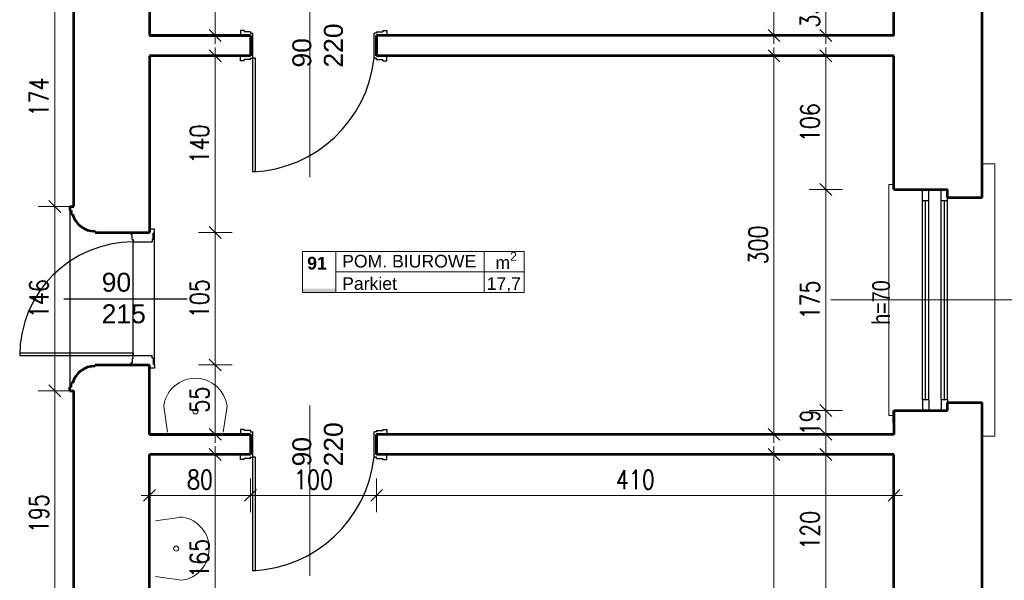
# Model space of a CAD drawing. Header units: millimetres. Extents: x 56977 to 67992, y 30187 to 42235.
# Tile 46 of 130: x 65191 to 65971, y 34599 to 35043. Entities that reach past the tile are written whole.
import ezdxf

# ---------------------------------------------------------------- set-up
doc = ezdxf.new("R2010")
doc.units = ezdxf.units.MM
doc.header["$MEASUREMENT"] = 0
doc.layers.get('0').update_dxf_attribs({"lineweight": 13})
doc.layers.get('DEFPOINTS').update_dxf_attribs({"lineweight": 13})
doc.layers.add('AI-OKNA', color=4, linetype='Continuous')
doc.layers.add('okna', color=8, linetype='Continuous')
for name, color, linetype, lineweight in [('AI-OPISY', 3, 'Continuous', 13), ('AI_MURY', 40, 'Continuous', 53), ('AI_WIDOK', 8, 'Continuous', 13), ('Lines', 7, 'Continuous', 13), ('OPISY TABELKI', 30, 'Continuous', 13), ('WODA', 7, 'Continuous', 13), ('wymiary', 8, 'Continuous', 13)]:
    doc.layers.add(name, color=color, linetype=linetype, lineweight=lineweight)
doc.styles.add('GENERATED_STYLE_2', font='txt.shx')
doc.styles.get("Standard").update_dxf_attribs({"font": 'txt.shx'})
doc.styles.add('Style-ROMANS', font='ROMANS.shx')
doc.styles.add('WYMIAROWY-08', font='ROMANS.shx', dxfattribs={"width": 0.8})
doc.dimstyles.new('DYBY', dxfattribs={"dimscale": 100, "dimtxt": 0.15, "dimasz": 0.05, "dimexe": 0.05, "dimexo": 0.1, "dimgap": 0.05, "dimtad": 1, "dimdec": 0, "dimdsep": 46, "dimlunit": 5, "dimtxsty": 'WYMIAROWY-08', "dimblk": 'M_STRZ', "dimcen": 0.1, "dimse1": 1, "dimse2": 1, "dimclrd": 7, "dimclre": 7, "dimclrt": 1, "dimadec": 0, "dimazin": 0, "dimtfac": 1, "dimtdec": 0, "dimtmove": 2, "dimatfit": 3, "dimldrblk": 'M_STRZ', "dimfxl": 0, "dimtolj": 1, "dimarcsym": 0})

# ---------------------------------------------------------------- blocks, each defined once
blk = doc.blocks.new('A$C062C27A1')
at = {"layer": 'WODA'}
for p, q in [((0, 0), (-2.8, 18.76)), ((44, 0), (46.8, 18.76))]:
    blk.add_line(p, q, dxfattribs=at)
at = {"layer": 'WODA', "flags": 128}
for points in [[(44, 0), (47.07, 20.65, 0.865936), (-3, 21.5)], [(-3, 21.5, 0.037015), (-2.8, 18.76)], [(24, 16.5, 1), (20, 16.5, 1), (24, 16.5)]]:
    blk.add_lwpolyline(points, format="xyb", dxfattribs=at)
at = {"layer": 'WODA'}
blk.add_circle((22, 16.5), 2, dxfattribs=at)
blk = doc.blocks.new('M_STRZ')
for p, q in [((0, 2.66), (0, 0)), ((-1.33, 0), (1.33, 0)), ((-0.94, -0.94), (0.94, 0.94)), ((0, 0), (0, -2.66))]:
    blk.add_line(p, q)
blk = doc.blocks.new('*U184')
at = {"layer": 'DEFPOINTS', "color": 0}
for p in [(65233.54, 35068.62), (65218.51, 34895.07), (65233.54, 34895.07)]:
    blk.add_point(p, dxfattribs=at)
at = {"layer": 'wymiary', "color": 7, "lineweight": -2}
blk.add_line((65218.51, 35063.62), (65218.51, 34900.07), dxfattribs=at)
at = {"layer": 'wymiary', "color": 7, "lineweight": -2, "xscale": 5, "yscale": 5, "zscale": 5}
for p, rotation in [((65218.51, 35068.62), 90), ((65218.51, 34895.07), 270)]:
    blk.add_blockref('M_STRZ', p, dxfattribs=dict(at, rotation=rotation))
at = {"layer": 'wymiary', "color": 1, "insert": (65206.01, 34981.84), "char_height": 15, "attachment_point": 5, "rotation": 90, "style": 'WYMIAROWY-08'}
blk.add_mtext('174', dxfattribs=at)
blk = doc.blocks.new('*D1717')
at = {"layer": 'DEFPOINTS'}
for p in [(65233.54, 35068.62), (65231.01, 34997.32), (65218.51, 34895.07), (65233.54, 34895.07)]:
    blk.add_point(p, dxfattribs=at)
at = {"layer": 'wymiary', "color": 7}
blk.add_blockref('*U184', (0, 0), dxfattribs=at)
blk = doc.blocks.new('*U185')
at = {"layer": 'DEFPOINTS', "color": 0}
for p in [(65233.54, 34895.07), (65218.51, 34749.07), (65233.54, 34749.07)]:
    blk.add_point(p, dxfattribs=at)
at = {"layer": 'wymiary', "color": 7, "lineweight": -2}
blk.add_line((65218.51, 34890.07), (65218.51, 34754.07), dxfattribs=at)
at = {"layer": 'wymiary', "color": 7, "lineweight": -2, "xscale": 5, "yscale": 5, "zscale": 5}
for p, rotation in [((65218.51, 34895.07), 90), ((65218.51, 34749.07), 270)]:
    blk.add_blockref('M_STRZ', p, dxfattribs=dict(at, rotation=rotation))
at = {"layer": 'wymiary', "color": 1, "insert": (65206.01, 34822.07), "char_height": 15, "attachment_point": 5, "rotation": 90, "style": 'WYMIAROWY-08'}
blk.add_mtext('146', dxfattribs=at)
blk = doc.blocks.new('*D1718')
at = {"layer": 'DEFPOINTS'}
for p in [(65233.54, 34895.07), (65231.01, 34837.55), (65218.51, 34749.07), (65233.54, 34749.07)]:
    blk.add_point(p, dxfattribs=at)
at = {"layer": 'wymiary', "color": 7}
blk.add_blockref('*U185', (0, 0), dxfattribs=at)
blk = doc.blocks.new('*U186')
at = {"layer": 'DEFPOINTS', "color": 0}
for p in [(65233.54, 34749.07), (65218.51, 34554.62), (65233.54, 34554.62)]:
    blk.add_point(p, dxfattribs=at)
at = {"layer": 'wymiary', "color": 7, "lineweight": -2}
blk.add_line((65218.51, 34744.07), (65218.51, 34559.62), dxfattribs=at)
at = {"layer": 'wymiary', "color": 7, "lineweight": -2, "xscale": 5, "yscale": 5, "zscale": 5}
for p, rotation in [((65218.51, 34749.07), 90), ((65218.51, 34554.62), 270)]:
    blk.add_blockref('M_STRZ', p, dxfattribs=dict(at, rotation=rotation))
at = {"layer": 'wymiary', "color": 1, "insert": (65206.01, 34651.84), "char_height": 15, "attachment_point": 5, "rotation": 90, "style": 'WYMIAROWY-08'}
blk.add_mtext('195', dxfattribs=at)
blk = doc.blocks.new('*D1719')
at = {"layer": 'DEFPOINTS'}
for p in [(65233.54, 34749.07), (65231.01, 34667.32), (65218.51, 34554.62), (65233.54, 34554.62)]:
    blk.add_point(p, dxfattribs=at)
at = {"layer": 'wymiary', "color": 7}
blk.add_blockref('*U186', (0, 0), dxfattribs=at)
blk = doc.blocks.new('*U413')
at = {"layer": 'DEFPOINTS', "color": 0}
for p in [(65883.54, 34908.57), (65829.53, 34733.57), (65883.54, 34733.57)]:
    blk.add_point(p, dxfattribs=at)
at = {"layer": 'wymiary', "color": 7, "lineweight": -2}
blk.add_line((65829.53, 34903.57), (65829.53, 34738.57), dxfattribs=at)
at = {"layer": 'wymiary', "color": 7, "lineweight": -2, "xscale": 5, "yscale": 5, "zscale": 5}
for p, rotation in [((65829.53, 34908.57), 90), ((65829.53, 34733.57), 270)]:
    blk.add_blockref('M_STRZ', p, dxfattribs=dict(at, rotation=rotation))
at = {"layer": 'wymiary', "color": 1, "insert": (65817.03, 34821.07), "char_height": 15, "attachment_point": 5, "rotation": 90, "style": 'WYMIAROWY-08'}
blk.add_mtext('175', dxfattribs=at)
blk = doc.blocks.new('*D1946')
at = {"layer": 'DEFPOINTS'}
for p in [(65883.54, 34908.57), (65842.03, 34836.55), (65829.53, 34733.57), (65883.54, 34733.57)]:
    blk.add_point(p, dxfattribs=at)
at = {"layer": 'wymiary', "color": 7}
blk.add_blockref('*U413', (0, 0), dxfattribs=at)
blk = doc.blocks.new('*U414')
at = {"layer": 'DEFPOINTS', "color": 0}
for p in [(65883.54, 35063.57), (65829.53, 35030.57), (65883.54, 35030.57)]:
    blk.add_point(p, dxfattribs=at)
at = {"layer": 'wymiary', "color": 7, "lineweight": -2}
blk.add_line((65829.53, 35058.57), (65829.53, 35035.57), dxfattribs=at)
at = {"layer": 'wymiary', "color": 7, "lineweight": -2, "xscale": 5, "yscale": 5, "zscale": 5}
for p, rotation in [((65829.53, 35063.57), 90), ((65829.53, 35030.57), 270)]:
    blk.add_blockref('M_STRZ', p, dxfattribs=dict(at, rotation=rotation))
at = {"layer": 'wymiary', "color": 1, "insert": (65817.03, 35047.07), "char_height": 15, "attachment_point": 5, "rotation": 90, "style": 'WYMIAROWY-08'}
blk.add_mtext('33', dxfattribs=at)
blk = doc.blocks.new('*D1947')
at = {"layer": 'DEFPOINTS'}
for p in [(65883.54, 35063.57), (65842.03, 35057.69), (65829.53, 35030.57), (65883.54, 35030.57)]:
    blk.add_point(p, dxfattribs=at)
at = {"layer": 'wymiary', "color": 7}
blk.add_blockref('*U414', (0, 0), dxfattribs=at)
blk = doc.blocks.new('*U415')
at = {"layer": 'DEFPOINTS', "color": 0}
for p in [(65883.54, 34733.57), (65829.53, 34714.57), (65883.54, 34714.57)]:
    blk.add_point(p, dxfattribs=at)
at = {"layer": 'wymiary', "color": 7, "lineweight": -2}
for p, q in [((65829.53, 34738.57), (65829.53, 34743.57)), ((65829.53, 34733.57), (65829.53, 34714.57)), ((65829.53, 34709.57), (65829.53, 34704.57))]:
    blk.add_line(p, q, dxfattribs=at)
at = {"layer": 'wymiary', "color": 7, "lineweight": -2, "xscale": 5, "yscale": 5, "zscale": 5}
for p, rotation in [((65829.53, 34733.57), 270), ((65829.53, 34714.57), 90)]:
    blk.add_blockref('M_STRZ', p, dxfattribs=dict(at, rotation=rotation))
at = {"layer": 'wymiary', "color": 1, "insert": (65817.03, 34724.07), "char_height": 15, "attachment_point": 5, "rotation": 90, "style": 'WYMIAROWY-08'}
blk.add_mtext('19', dxfattribs=at)
blk = doc.blocks.new('*D1948')
at = {"layer": 'DEFPOINTS'}
for p in [(65842.03, 34733.83), (65883.54, 34733.57), (65829.53, 34714.57), (65883.54, 34714.57)]:
    blk.add_point(p, dxfattribs=at)
at = {"layer": 'wymiary', "color": 7}
blk.add_blockref('*U415', (0, 0), dxfattribs=at)
blk = doc.blocks.new('*U417')
at = {"layer": 'DEFPOINTS', "color": 0}
for p in [(65883.54, 34698.57), (65829.53, 34578.57), (65883.54, 34578.57)]:
    blk.add_point(p, dxfattribs=at)
at = {"layer": 'wymiary', "color": 7, "lineweight": -2}
blk.add_line((65829.53, 34693.57), (65829.53, 34583.57), dxfattribs=at)
at = {"layer": 'wymiary', "color": 7, "lineweight": -2, "xscale": 5, "yscale": 5, "zscale": 5}
for p, rotation in [((65829.53, 34698.57), 90), ((65829.53, 34578.57), 270)]:
    blk.add_blockref('M_STRZ', p, dxfattribs=dict(at, rotation=rotation))
at = {"layer": 'wymiary', "color": 1, "insert": (65817.03, 34638.57), "char_height": 15, "attachment_point": 5, "rotation": 90, "style": 'WYMIAROWY-08'}
blk.add_mtext('120', dxfattribs=at)
blk = doc.blocks.new('*D1950')
at = {"layer": 'DEFPOINTS'}
for p in [(65883.54, 34698.57), (65842.03, 34654.05), (65829.53, 34578.57), (65883.54, 34578.57)]:
    blk.add_point(p, dxfattribs=at)
at = {"layer": 'wymiary', "color": 7}
blk.add_blockref('*U417', (0, 0), dxfattribs=at)
blk = doc.blocks.new('*U422')
at = {"layer": 'DEFPOINTS', "color": 0}
for p in [(65883.54, 35014.57), (65788.43, 34714.57), (65883.54, 34714.57)]:
    blk.add_point(p, dxfattribs=at)
at = {"layer": 'wymiary', "color": 7, "lineweight": -2}
blk.add_line((65788.43, 35009.57), (65788.43, 34719.57), dxfattribs=at)
at = {"layer": 'wymiary', "color": 7, "lineweight": -2, "xscale": 5, "yscale": 5, "zscale": 5}
for p, rotation in [((65788.43, 35014.57), 90), ((65788.43, 34714.57), 270)]:
    blk.add_blockref('M_STRZ', p, dxfattribs=dict(at, rotation=rotation))
at = {"layer": 'wymiary', "color": 1, "insert": (65775.93, 34864.57), "char_height": 15, "attachment_point": 5, "rotation": 90, "style": 'WYMIAROWY-08'}
blk.add_mtext('300', dxfattribs=at)
blk = doc.blocks.new('*D1955')
at = {"layer": 'DEFPOINTS'}
for p in [(65883.54, 35014.57), (65800.93, 34880.9), (65788.43, 34714.57), (65883.54, 34714.57)]:
    blk.add_point(p, dxfattribs=at)
at = {"layer": 'wymiary', "color": 7}
blk.add_blockref('*U422', (0, 0), dxfattribs=at)
blk = doc.blocks.new('*U423')
at = {"layer": 'DEFPOINTS', "color": 0}
for p in [(65883.54, 34698.57), (65788.43, 33979.07), (65883.54, 33979.07)]:
    blk.add_point(p, dxfattribs=at)
at = {"layer": 'wymiary', "color": 7, "lineweight": -2}
blk.add_line((65788.43, 34693.57), (65788.43, 33984.07), dxfattribs=at)
at = {"layer": 'wymiary', "color": 7, "lineweight": -2, "xscale": 5, "yscale": 5, "zscale": 5}
for p, rotation in [((65788.43, 34698.57), 90), ((65788.43, 33979.07), 270)]:
    blk.add_blockref('M_STRZ', p, dxfattribs=dict(at, rotation=rotation))
at = {"layer": 'wymiary', "color": 1, "insert": (65775.93, 34338.82), "char_height": 15, "attachment_point": 5, "rotation": 90, "style": 'WYMIAROWY-08'}
blk.add_mtext('720', dxfattribs=at)
blk = doc.blocks.new('*D1956')
at = {"layer": 'DEFPOINTS'}
for p in [(65883.54, 34698.57), (65800.93, 34355.15), (65788.43, 33979.07), (65883.54, 33979.07)]:
    blk.add_point(p, dxfattribs=at)
at = {"layer": 'wymiary', "color": 7}
blk.add_blockref('*U423', (0, 0), dxfattribs=at)
blk = doc.blocks.new('*U1181')
at = {"layer": 'DEFPOINTS', "color": 0}
for p in [(65293.54, 35089.12), (65293.54, 35030.57), (65345.67, 35030.57)]:
    blk.add_point(p, dxfattribs=at)
at = {"layer": 'wymiary', "color": 7, "lineweight": -2}
blk.add_line((65345.67, 35084.12), (65345.67, 35035.57), dxfattribs=at)
at = {"layer": 'wymiary', "color": 7, "lineweight": -2, "xscale": 5, "yscale": 5, "zscale": 5}
for p, rotation in [((65345.67, 35089.12), 90), ((65345.67, 35030.57), 270)]:
    blk.add_blockref('M_STRZ', p, dxfattribs=dict(at, rotation=rotation))
at = {"layer": 'wymiary', "color": 1, "insert": (65333.17, 35059.84), "char_height": 15, "attachment_point": 5, "rotation": 90, "style": 'WYMIAROWY-08'}
blk.add_mtext('59', dxfattribs=at)
blk = doc.blocks.new('*D2714')
at = {"layer": 'DEFPOINTS'}
for p in [(65293.54, 35089.12), (65333.17, 35070.46), (65293.54, 35030.57), (65345.67, 35030.57)]:
    blk.add_point(p, dxfattribs=at)
at = {"layer": 'wymiary', "color": 7}
blk.add_blockref('*U1181', (0, 0), dxfattribs=at)
blk = doc.blocks.new('*U1182')
at = {"layer": 'DEFPOINTS', "color": 0}
for p in [(65293.54, 35014.57), (65293.54, 34874.57), (65345.67, 34874.57)]:
    blk.add_point(p, dxfattribs=at)
at = {"layer": 'wymiary', "color": 7, "lineweight": -2}
blk.add_line((65345.67, 35009.57), (65345.67, 34879.57), dxfattribs=at)
at = {"layer": 'wymiary', "color": 7, "lineweight": -2, "xscale": 5, "yscale": 5, "zscale": 5}
for p, rotation in [((65345.67, 35014.57), 90), ((65345.67, 34874.57), 270)]:
    blk.add_blockref('M_STRZ', p, dxfattribs=dict(at, rotation=rotation))
at = {"layer": 'wymiary', "color": 1, "insert": (65333.17, 34944.57), "char_height": 15, "attachment_point": 5, "rotation": 90, "style": 'WYMIAROWY-08'}
blk.add_mtext('140', dxfattribs=at)
blk = doc.blocks.new('*D2715')
at = {"layer": 'DEFPOINTS'}
for p in [(65293.54, 35014.57), (65333.17, 34960.05), (65293.54, 34874.57), (65345.67, 34874.57)]:
    blk.add_point(p, dxfattribs=at)
at = {"layer": 'wymiary', "color": 7}
blk.add_blockref('*U1182', (0, 0), dxfattribs=at)
blk = doc.blocks.new('*U1183')
at = {"layer": 'DEFPOINTS', "color": 0}
for p in [(65293.54, 34874.57), (65293.54, 34769.57), (65345.67, 34769.57)]:
    blk.add_point(p, dxfattribs=at)
at = {"layer": 'wymiary', "color": 7, "lineweight": -2}
blk.add_line((65345.67, 34869.57), (65345.67, 34774.57), dxfattribs=at)
at = {"layer": 'wymiary', "color": 7, "lineweight": -2, "xscale": 5, "yscale": 5, "zscale": 5}
for p, rotation in [((65345.67, 34874.57), 90), ((65345.67, 34769.57), 270)]:
    blk.add_blockref('M_STRZ', p, dxfattribs=dict(at, rotation=rotation))
at = {"layer": 'wymiary', "color": 1, "insert": (65333.17, 34822.07), "char_height": 15, "attachment_point": 5, "rotation": 90, "style": 'WYMIAROWY-08'}
blk.add_mtext('105', dxfattribs=at)
blk = doc.blocks.new('*D2716')
at = {"layer": 'DEFPOINTS'}
for p in [(65293.54, 34874.57), (65333.17, 34837.55), (65293.54, 34769.57), (65345.67, 34769.57)]:
    blk.add_point(p, dxfattribs=at)
at = {"layer": 'wymiary', "color": 7}
blk.add_blockref('*U1183', (0, 0), dxfattribs=at)
blk = doc.blocks.new('*U1184')
at = {"layer": 'DEFPOINTS', "color": 0}
for p in [(65293.54, 34769.57), (65293.54, 34714.57), (65345.67, 34714.57)]:
    blk.add_point(p, dxfattribs=at)
at = {"layer": 'wymiary', "color": 7, "lineweight": -2}
blk.add_line((65345.67, 34764.57), (65345.67, 34719.57), dxfattribs=at)
at = {"layer": 'wymiary', "color": 7, "lineweight": -2, "xscale": 5, "yscale": 5, "zscale": 5}
for p, rotation in [((65345.67, 34769.57), 90), ((65345.67, 34714.57), 270)]:
    blk.add_blockref('M_STRZ', p, dxfattribs=dict(at, rotation=rotation))
at = {"layer": 'wymiary', "color": 1, "insert": (65333.17, 34742.07), "char_height": 15, "attachment_point": 5, "rotation": 90, "style": 'WYMIAROWY-08'}
blk.add_mtext('55', dxfattribs=at)
blk = doc.blocks.new('*D2717')
at = {"layer": 'DEFPOINTS'}
for p in [(65293.54, 34769.57), (65333.17, 34752.69), (65293.54, 34714.57), (65345.67, 34714.57)]:
    blk.add_point(p, dxfattribs=at)
at = {"layer": 'wymiary', "color": 7}
blk.add_blockref('*U1184', (0, 0), dxfattribs=at)
blk = doc.blocks.new('*U1271')
at = {"layer": 'DEFPOINTS', "color": 0}
for p in [(65293.54, 34698.57), (65293.54, 34534.12), (65345.67, 34534.12)]:
    blk.add_point(p, dxfattribs=at)
at = {"layer": 'wymiary', "color": 7, "lineweight": -2}
blk.add_line((65345.67, 34693.57), (65345.67, 34539.12), dxfattribs=at)
at = {"layer": 'wymiary', "color": 7, "lineweight": -2, "xscale": 5, "yscale": 5, "zscale": 5}
for p, rotation in [((65345.67, 34698.57), 90), ((65345.67, 34534.12), 270)]:
    blk.add_blockref('M_STRZ', p, dxfattribs=dict(at, rotation=rotation))
at = {"layer": 'wymiary', "color": 1, "insert": (65333.17, 34616.34), "char_height": 15, "attachment_point": 5, "rotation": 90, "style": 'WYMIAROWY-08'}
blk.add_mtext('165', dxfattribs=at)
blk = doc.blocks.new('*D2802')
at = {"layer": 'DEFPOINTS'}
for p in [(65293.54, 34698.57), (65333.17, 34631.82), (65293.54, 34534.12), (65345.67, 34534.12)]:
    blk.add_point(p, dxfattribs=at)
at = {"layer": 'wymiary', "color": 7}
blk.add_blockref('*U1271', (0, 0), dxfattribs=at)
blk = doc.blocks.new('*U1289')
at = {"layer": 'DEFPOINTS', "color": 0}
for p in [(65883.54, 35358.07), (65788.43, 35030.57), (65883.54, 35030.57)]:
    blk.add_point(p, dxfattribs=at)
at = {"layer": 'wymiary', "color": 7, "lineweight": -2}
blk.add_line((65788.43, 35353.07), (65788.43, 35035.57), dxfattribs=at)
at = {"layer": 'wymiary', "color": 7, "lineweight": -2, "xscale": 5, "yscale": 5, "zscale": 5}
for p, rotation in [((65788.43, 35358.07), 90), ((65788.43, 35030.57), 270)]:
    blk.add_blockref('M_STRZ', p, dxfattribs=dict(at, rotation=rotation))
at = {"layer": 'wymiary', "color": 1, "insert": (65775.93, 35194.32), "char_height": 15, "attachment_point": 5, "rotation": 90, "style": 'WYMIAROWY-08'}
blk.add_mtext('328', dxfattribs=at)
blk = doc.blocks.new('*D2820')
at = {"layer": 'DEFPOINTS'}
for p in [(65883.54, 35358.07), (65800.93, 35210.65), (65788.43, 35030.57), (65883.54, 35030.57)]:
    blk.add_point(p, dxfattribs=at)
at = {"layer": 'wymiary', "color": 7}
blk.add_blockref('*U1289', (0, 0), dxfattribs=at)
blk = doc.blocks.new('*U1290')
at = {"layer": 'DEFPOINTS', "color": 0}
for p in [(65883.54, 35014.57), (65829.53, 34908.57), (65883.54, 34908.57)]:
    blk.add_point(p, dxfattribs=at)
at = {"layer": 'wymiary', "color": 7, "lineweight": -2}
blk.add_line((65829.53, 35009.57), (65829.53, 34913.57), dxfattribs=at)
at = {"layer": 'wymiary', "color": 7, "lineweight": -2, "xscale": 5, "yscale": 5, "zscale": 5}
for p, rotation in [((65829.53, 35014.57), 90), ((65829.53, 34908.57), 270)]:
    blk.add_blockref('M_STRZ', p, dxfattribs=dict(at, rotation=rotation))
at = {"layer": 'wymiary', "color": 1, "insert": (65817.03, 34961.57), "char_height": 15, "attachment_point": 5, "rotation": 90, "style": 'WYMIAROWY-08'}
blk.add_mtext('106', dxfattribs=at)
blk = doc.blocks.new('*D2821')
at = {"layer": 'DEFPOINTS'}
for p in [(65883.54, 35014.57), (65842.03, 34977.05), (65829.53, 34908.57), (65883.54, 34908.57)]:
    blk.add_point(p, dxfattribs=at)
at = {"layer": 'wymiary', "color": 7}
blk.add_blockref('*U1290', (0, 0), dxfattribs=at)
blk = doc.blocks.new('*U1430')
at = {"layer": 'DEFPOINTS', "color": 0}
for p in [(65293.54, 34698.57), (65373.54, 34698.57), (65373.54, 34666.27)]:
    blk.add_point(p, dxfattribs=at)
at = {"layer": 'wymiary', "color": 7, "lineweight": -2}
blk.add_line((65298.54, 34666.27), (65368.54, 34666.27), dxfattribs=at)
at = {"layer": 'wymiary', "color": 7, "lineweight": -2, "xscale": 5, "yscale": 5, "zscale": 5, "rotation": 180}
blk.add_blockref('M_STRZ', (65293.54, 34666.27), dxfattribs=at)
at = {"layer": 'wymiary', "color": 7, "lineweight": -2, "xscale": 5, "yscale": 5, "zscale": 5}
blk.add_blockref('M_STRZ', (65373.54, 34666.27), dxfattribs=at)
at = {"layer": 'wymiary', "color": 1, "insert": (65333.54, 34678.77), "char_height": 15, "attachment_point": 5, "style": 'WYMIAROWY-08'}
blk.add_mtext('80', dxfattribs=at)
blk = doc.blocks.new('*D2961')
at = {"layer": 'DEFPOINTS'}
for p in [(65293.54, 34698.57), (65373.54, 34698.57), (65373.54, 34666.27), (65322.91, 34653.77)]:
    blk.add_point(p, dxfattribs=at)
at = {"layer": 'wymiary', "color": 7}
blk.add_blockref('*U1430', (0, 0), dxfattribs=at)
blk = doc.blocks.new('*U1431')
at = {"layer": 'DEFPOINTS', "color": 0}
for p in [(65373.54, 34698.57), (65473.54, 34698.57), (65473.54, 34666.27)]:
    blk.add_point(p, dxfattribs=at)
at = {"layer": 'wymiary', "color": 7, "lineweight": -2}
blk.add_line((65378.54, 34666.27), (65468.54, 34666.27), dxfattribs=at)
at = {"layer": 'wymiary', "color": 7, "lineweight": -2, "xscale": 5, "yscale": 5, "zscale": 5, "rotation": 180}
blk.add_blockref('M_STRZ', (65373.54, 34666.27), dxfattribs=at)
at = {"layer": 'wymiary', "color": 7, "lineweight": -2, "xscale": 5, "yscale": 5, "zscale": 5}
blk.add_blockref('M_STRZ', (65473.54, 34666.27), dxfattribs=at)
at = {"layer": 'wymiary', "color": 1, "insert": (65423.54, 34678.77), "char_height": 15, "attachment_point": 5, "style": 'WYMIAROWY-08'}
blk.add_mtext('100', dxfattribs=at)
blk = doc.blocks.new('*D2962')
at = {"layer": 'DEFPOINTS'}
for p in [(65373.54, 34698.57), (65473.54, 34698.57), (65473.54, 34666.27), (65408.06, 34653.77)]:
    blk.add_point(p, dxfattribs=at)
at = {"layer": 'wymiary', "color": 7}
blk.add_blockref('*U1431', (0, 0), dxfattribs=at)
blk = doc.blocks.new('*U1432')
at = {"layer": 'DEFPOINTS', "color": 0}
for p in [(65473.54, 34698.57), (65883.54, 34698.57), (65883.54, 34666.27)]:
    blk.add_point(p, dxfattribs=at)
at = {"layer": 'wymiary', "color": 7, "lineweight": -2}
blk.add_line((65478.54, 34666.27), (65878.54, 34666.27), dxfattribs=at)
at = {"layer": 'wymiary', "color": 7, "lineweight": -2, "xscale": 5, "yscale": 5, "zscale": 5, "rotation": 180}
blk.add_blockref('M_STRZ', (65473.54, 34666.27), dxfattribs=at)
at = {"layer": 'wymiary', "color": 7, "lineweight": -2, "xscale": 5, "yscale": 5, "zscale": 5}
blk.add_blockref('M_STRZ', (65883.54, 34666.27), dxfattribs=at)
at = {"layer": 'wymiary', "color": 1, "insert": (65678.54, 34678.77), "char_height": 15, "attachment_point": 5, "style": 'WYMIAROWY-08'}
blk.add_mtext('410', dxfattribs=at)
blk = doc.blocks.new('*D2963')
at = {"layer": 'DEFPOINTS'}
for p in [(65473.54, 34698.57), (65883.54, 34698.57), (65883.54, 34666.27), (65662.2, 34653.77)]:
    blk.add_point(p, dxfattribs=at)
at = {"layer": 'wymiary', "color": 7}
blk.add_blockref('*U1432', (0, 0), dxfattribs=at)

msp = doc.modelspace()

# ---------------------------------------------------------------- hatches: boundary and pattern name
at = {"layer": 'OPISY TABELKI', "extrusion": (0, 0, -1)}
msp.add_hatch(color=256, dxfattribs=at).paths.add_polyline_path([(-65441.18, 34827.12), (-65441.18, 34830.07), (-65414.83, 34830.07), (-65414.83, 34827.12)], flags=16)

# ---------------------------------------------------------------- linework, layer by layer
at = {"layer": 'AI-OKNA'}
for p, q in [((65365.54, 35034.57), (65365.54, 35030.57)), ((65368.54, 35034.57), (65365.54, 35034.57)), ((65368.54, 35034.57), (65368.54, 35033.57)), ((65373.54, 35033.57), (65368.54, 35033.57)), ((65373.54, 35033.57), (65373.54, 35032.57)), ((65373.54, 35032.57), (65375.54, 35032.57)), ((65373.54, 35030.57), (65373.54, 35014.57)), ((65375.54, 35012.57), (65375.54, 35032.57)), ((65473.54, 35032.57), (65471.54, 35032.57)), ((65471.54, 35012.57), (65471.54, 35032.57)), ((65473.54, 35033.57), (65473.54, 35032.57)), ((65473.54, 35033.57), (65478.54, 35033.57)), ((65473.54, 35030.57), (65473.54, 35014.57)), ((65473.54, 35030.57), (65473.54, 35014.57)), ((65478.54, 35034.57), (65478.54, 35033.57)), ((65478.54, 35034.57), (65481.54, 35034.57)), ((65481.54, 35034.57), (65481.54, 35030.57)), ((65365.54, 35010.57), (65365.54, 35014.57)), ((65373.54, 35011.57), (65368.54, 35011.57)), ((65368.54, 35010.57), (65368.54, 35011.57)), ((65373.54, 35012.57), (65375.54, 35012.57)), ((65373.54, 35011.57), (65373.54, 35012.57)), ((65377.54, 35012.57), (65375.54, 35012.57)), ((65375.54, 34922.57), (65375.54, 35012.57)), ((65377.54, 34922.57), (65377.54, 35012.57)), ((65473.54, 35012.57), (65471.54, 35012.57)), ((65473.54, 35011.57), (65473.54, 35012.57)), ((65473.54, 35011.57), (65478.54, 35011.57)), ((65478.54, 35010.57), (65478.54, 35011.57)), ((65481.54, 35010.57), (65481.54, 35014.57)), ((65368.54, 35010.57), (65365.54, 35010.57)), ((65478.54, 35010.57), (65481.54, 35010.57)), ((65377.54, 34922.57), (65375.54, 34922.57)), ((65906.04, 34899.82), (65906.04, 34908.57)), ((65911.04, 34899.82), (65911.04, 34908.57)), ((65921.04, 34899.82), (65921.04, 34908.57)), ((65906.04, 34899.82), (65911.04, 34899.82)), ((65906.04, 34742.32), (65906.04, 34899.82)), ((65908.54, 34742.32), (65908.54, 34899.82)), ((65911.04, 34742.32), (65911.04, 34899.82)), ((65921.04, 34899.82), (65926.04, 34899.82)), ((65921.04, 34742.32), (65921.04, 34899.82)), ((65923.54, 34742.32), (65923.54, 34899.82)), ((65926.04, 34899.82), (65926.04, 34902.32)), ((65926.04, 34742.32), (65926.04, 34899.82)), ((65279.69, 34869.07), (65279.69, 34873.07)), ((65297.54, 34877.07), (65293.54, 34877.07)), ((65296.54, 34869.07), (65296.54, 34874.07)), ((65297.54, 34874.07), (65296.54, 34874.07)), ((65297.54, 34874.07), (65297.54, 34877.07)), ((65297.54, 34770.07), (65297.54, 34874.07)), ((65279.69, 34869.07), (65280.69, 34869.07)), ((65280.69, 34777.57), (65280.69, 34869.07)), ((65280.69, 34869.07), (65280.69, 34867.07)), ((65280.69, 34867.07), (65295.54, 34867.07)), ((65295.54, 34869.07), (65295.54, 34867.07)), ((65296.54, 34869.07), (65295.54, 34869.07)), ((65225.63, 34822.07), (65323.36, 34822.07)), ((65190.69, 34779.07), (65280.69, 34779.07)), ((65190.69, 34779.07), (65190.69, 34777.07)), ((65280.69, 34779.07), (65280.69, 34777.07)), ((65190.69, 34777.07), (65280.69, 34777.07)), ((65279.69, 34775.07), (65280.69, 34775.07)), ((65279.69, 34775.07), (65279.69, 34771.07)), ((65280.69, 34777.07), (65295.54, 34777.07)), ((65280.69, 34775.07), (65280.69, 34777.07)), ((65295.54, 34775.07), (65295.54, 34777.07)), ((65296.54, 34775.07), (65295.54, 34775.07)), ((65296.54, 34775.07), (65296.54, 34770.07)), ((65297.54, 34770.07), (65296.54, 34770.07)), ((65297.54, 34770.07), (65297.54, 34767.07)), ((65297.54, 34767.07), (65293.54, 34767.07)), ((65906.04, 34742.32), (65906.04, 34733.57)), ((65906.04, 34742.32), (65911.04, 34742.32)), ((65911.04, 34742.32), (65911.04, 34733.57)), ((65921.04, 34742.32), (65921.04, 34733.57)), ((65921.04, 34742.32), (65926.04, 34742.32)), ((65926.04, 34742.32), (65926.04, 34739.82)), ((65365.54, 34718.57), (65365.54, 34714.57)), ((65368.54, 34718.57), (65365.54, 34718.57)), ((65368.54, 34718.57), (65368.54, 34717.57)), ((65373.54, 34717.57), (65368.54, 34717.57)), ((65373.54, 34717.57), (65373.54, 34716.57)), ((65373.54, 34716.57), (65375.54, 34716.57)), ((65375.54, 34696.57), (65375.54, 34716.57)), ((65473.54, 34716.57), (65471.54, 34716.57)), ((65471.54, 34696.57), (65471.54, 34716.57)), ((65473.54, 34717.57), (65473.54, 34716.57)), ((65473.54, 34717.57), (65478.54, 34717.57)), ((65478.54, 34718.57), (65478.54, 34717.57)), ((65478.54, 34718.57), (65481.54, 34718.57)), ((65481.54, 34718.57), (65481.54, 34714.57)), ((65373.54, 34714.57), (65373.54, 34698.57)), ((65473.54, 34714.57), (65473.54, 34698.57)), ((65473.54, 34714.57), (65473.54, 34698.57)), ((65365.54, 34694.57), (65365.54, 34698.57)), ((65368.54, 34694.57), (65365.54, 34694.57)), ((65373.54, 34695.57), (65368.54, 34695.57)), ((65368.54, 34694.57), (65368.54, 34695.57)), ((65373.54, 34696.57), (65375.54, 34696.57)), ((65373.54, 34695.57), (65373.54, 34696.57)), ((65377.54, 34696.57), (65375.54, 34696.57)), ((65375.54, 34606.57), (65375.54, 34696.57)), ((65377.54, 34606.57), (65377.54, 34696.57)), ((65473.54, 34696.57), (65471.54, 34696.57)), ((65473.54, 34695.57), (65473.54, 34696.57)), ((65473.54, 34695.57), (65478.54, 34695.57)), ((65478.54, 34694.57), (65478.54, 34695.57)), ((65478.54, 34694.57), (65481.54, 34694.57)), ((65481.54, 34694.57), (65481.54, 34698.57)), ((65377.54, 34606.57), (65375.54, 34606.57))]:
    msp.add_line(p, q, dxfattribs=at)
for centre, radius, start, end in [((65370.93, 35023.68), 101.21, 272.60547, 353.69931), ((65279.69, 34874.57), 1.5, 180, 270), ((65280.69, 34777.07), 90, 90, 180), ((65279.69, 34769.57), 1.5, 90, 180), ((65370.93, 34707.68), 101.21, 272.60547, 353.69931)]:
    msp.add_arc(centre, radius, start, end, dxfattribs=at)
at = {"layer": 'AI-OPISY'}
for p, q in [((65420.54, 35053.38), (65420.54, 34918.49)), ((66018.58, 34821.07), (65833.49, 34821.07)), ((65420.54, 34737.38), (65420.54, 34602.49))]:
    msp.add_line(p, q, dxfattribs=at)
at = {"layer": 'AI_MURY'}
for p, q in [((65293.54, 35089.12), (65293.54, 35030.57)), ((65233.54, 34895.07), (65233.54, 35068.62)), ((65953.54, 34902.32), (65953.54, 35069.82)), ((65883.54, 35030.57), (65883.54, 35063.57)), ((65373.54, 35030.57), (65293.54, 35030.57)), ((65293.54, 35030.57), (65373.54, 35030.57)), ((65373.54, 35030.57), (65373.54, 35014.57)), ((65373.54, 35030.57), (65373.54, 35014.57)), ((65373.54, 35030.57), (65373.54, 35014.57)), ((65883.54, 35030.57), (65473.54, 35030.57)), ((65473.54, 35014.57), (65473.54, 35030.57)), ((65473.54, 35030.57), (65473.54, 35014.57)), ((65473.54, 35030.57), (65473.54, 35014.57)), ((65473.54, 35030.57), (65473.54, 35014.57)), ((65293.54, 35014.57), (65293.54, 34874.57)), ((65373.54, 35014.57), (65293.54, 35014.57)), ((65883.54, 35014.57), (65473.54, 35014.57)), ((65559.54, 35014.57), (65479.54, 35014.57)), ((65883.54, 34908.57), (65883.54, 35014.57)), ((65883.54, 34908.57), (65926.04, 34908.57)), ((65926.04, 34902.32), (65926.04, 34908.57)), ((65230.54, 34895.07), (65233.54, 34895.07)), ((65230.54, 34895.07), (65230.54, 34892.07)), ((65926.04, 34902.32), (65953.54, 34902.32)), ((65231.54, 34892.07), (65230.54, 34892.07)), ((65231.54, 34892.07), (65231.54, 34889.07)), ((65232.54, 34889.07), (65231.54, 34889.07)), ((65250.54, 34874.57), (65250.54, 34875.57)), ((65250.54, 34874.57), (65293.54, 34874.57)), ((65250.54, 34769.57), (65293.54, 34769.57)), ((65250.54, 34769.57), (65250.54, 34768.57)), ((65293.54, 34714.57), (65293.54, 34769.57)), ((65232.54, 34755.07), (65231.54, 34755.07)), ((65231.54, 34752.07), (65231.54, 34755.07)), ((65231.54, 34752.07), (65230.54, 34752.07)), ((65230.54, 34749.07), (65230.54, 34752.07)), ((65230.54, 34749.07), (65233.54, 34749.07)), ((65233.54, 34554.62), (65233.54, 34749.07)), ((65926.04, 34739.82), (65953.54, 34739.82)), ((65926.04, 34733.57), (65926.04, 34739.82)), ((65953.54, 34572.32), (65953.54, 34739.82)), ((65883.54, 34724.07), (65883.54, 34733.57)), ((65883.54, 34733.57), (65926.04, 34733.57)), ((65883.54, 34733.57), (65883.54, 34714.57)), ((65373.54, 34714.57), (65293.54, 34714.57)), ((65293.54, 34714.57), (65373.54, 34714.57)), ((65373.54, 34714.57), (65373.54, 34698.57)), ((65373.54, 34714.57), (65373.54, 34698.57)), ((65373.54, 34714.57), (65373.54, 34698.57)), ((65883.54, 34714.57), (65473.54, 34714.57)), ((65473.54, 34698.57), (65473.54, 34714.57)), ((65473.54, 34714.57), (65473.54, 34698.57)), ((65473.54, 34714.57), (65473.54, 34698.57)), ((65473.54, 34714.57), (65473.54, 34698.57)), ((65293.54, 34534.12), (65293.54, 34698.57)), ((65373.54, 34698.57), (65293.54, 34698.57)), ((65883.54, 34698.57), (65473.54, 34698.57)), ((65559.54, 34698.57), (65479.54, 34698.57)), ((65883.54, 34578.57), (65883.54, 34698.57))]:
    msp.add_line(p, q, dxfattribs=at)
for centre, start, end in [((65249.99, 34893.56), 194.44004, 271.72608), ((65249.99, 34750.57), 88.27392, 165.55996)]:
    msp.add_arc(centre, 18, start, end, dxfattribs=at)
at = {"layer": 'Lines', "color": 251, "linetype": 'Continuous'}
for p, q in [((65963.54, 34928.96), (65953.54, 34928.96)), ((65963.54, 34713.18), (65963.54, 34928.96)), ((65883.54, 34912.57), (65879.54, 34912.57)), ((65879.54, 34729.57), (65879.54, 34912.57)), ((65883.54, 34729.57), (65879.54, 34729.57)), ((65963.54, 34713.18), (65953.54, 34713.18))]:
    msp.add_line(p, q, dxfattribs=at)
at = {"layer": 'okna'}
msp.add_line((65230.54, 34892.07), (65230.54, 34752.07), dxfattribs=at)
at = {"layer": 'OPISY TABELKI'}
for p, q in [((65414.83, 34859.37), (65590.52, 34859.37)), ((65414.83, 34859.37), (65414.83, 34827.12)), ((65441.18, 34859.37), (65441.18, 34827.12)), ((65558.74, 34859.37), (65558.74, 34827.12)), ((65590.52, 34859.37), (65590.52, 34827.12)), ((65441.18, 34843.24), (65590.52, 34843.24)), ((65414.83, 34827.12), (65590.52, 34827.12))]:
    msp.add_line(p, q, dxfattribs=at)

# ---------------------------------------------------------------- block references
at = {"layer": 'AI_WIDOK', "color": 7, "linetype": 'ByBlock', "lineweight": 13}
msp.add_blockref('A$C062C27A1', (65307.95, 34716.27), dxfattribs=at)
at = {"layer": 'AI_WIDOK', "color": 7, "linetype": 'ByBlock', "lineweight": 13, "rotation": 270}
msp.add_blockref('A$C062C27A1', (65298.19, 34646.05), dxfattribs=at)

# ---------------------------------------------------------------- texts
at = {"layer": 'AI-OPISY', "char_height": 15, "width": 45.2902, "attachment_point": 7, "rotation": 90}
for insert in [(65446.99, 35005.21), (65446.99, 34689.21)]:
    msp.add_mtext('\\fArial|b0|i0|c238|p39;90\\P220', dxfattribs=dict(at, insert=insert))
at = {"layer": 'AI-OPISY', "insert": (65255.7, 34842.63), "char_height": 15, "width": 45.2902, "attachment_point": 1}
msp.add_mtext('\\fArial|b0|i0|c238|p39;90\\P215', dxfattribs=at)
at = {"layer": 'AI-OPISY', "insert": (65880.5, 34801.39), "char_height": 14, "attachment_point": 7, "rotation": 90, "line_spacing_factor": 0.722892, "style": 'WYMIAROWY-08'}
msp.add_mtext('\\fArial|b0|i0|c238|p39;h=70', dxfattribs=at)
at = {"layer": 'OPISY TABELKI', "color": 7, "char_height": 10, "width": 168.6591, "attachment_point": 1, "style": 'GENERATED_STYLE_2'}
for s, insert in [('\\fArial|b0|i0|c238|p39;POM. BIUROWE       ', (65446.21, 34856.81)), ('\\A1;\\fArial|b0|i0|c238|p39;m\\H7.000000;\\S2^  ;', (65567.7, 34859.1)), ('\\fArial|b1|i0|c238|p39;91', (65418.52, 34855.21)), ('\\fArial|b0|i0|c238|p39;Parkiet          ', (65446.21, 34839.08)), ('\\fArial|b0|i0|c238|p39;17,7     ', (65560.77, 34839.08))]:
    msp.add_mtext(s, dxfattribs=dict(at, insert=insert))

# ---------------------------------------------------------------- dimensions: what is measured, and where the dimension line sits
at = {"layer": 'wymiary', "color": 7}
for base, p1, p2, angle, picture, middle in [((65788.43478673, 35030.56829895), (65883.53528189, 35358.06829895), (65883.53528189, 35030.56829895), 270, '*D2820', (65800.93478673, 35210.65401323)), ((65345.67, 35030.57), (65293.54, 35089.12), (65293.54, 35030.57), 270, '*D2714', (65333.17, 35070.46)), ((65218.51, 34895.07), (65233.54, 35068.62), (65233.54, 34895.07), 270, '*D1717', (65231.01, 34997.32)), ((65829.53, 35030.57), (65883.54, 35063.57), (65883.54, 35030.57), 270, '*D1947', (65842.03, 35057.69)), ((65345.67, 34874.57), (65293.54, 35014.57), (65293.54, 34874.57), 270, '*D2715', (65333.17, 34960.05)), ((65788.43, 34714.57), (65883.54, 35014.57), (65883.54, 34714.57), 270, '*D1955', (65800.93, 34880.9)), ((65829.53, 34908.57), (65883.54, 35014.57), (65883.54, 34908.57), 270, '*D2821', (65842.03, 34977.05)), ((65829.53, 34733.57), (65883.54, 34908.57), (65883.54, 34733.57), 270, '*D1946', (65842.03, 34836.55)), ((65218.51, 34749.07), (65233.54, 34895.07), (65233.54, 34749.07), 270, '*D1718', (65231.01, 34837.55)), ((65345.67, 34769.57), (65293.54, 34874.57), (65293.54, 34769.57), 270, '*D2716', (65333.17, 34837.55)), ((65345.67, 34714.57), (65293.54, 34769.57), (65293.54, 34714.57), 270, '*D2717', (65333.17, 34752.69)), ((65218.51, 34554.62), (65233.54, 34749.07), (65233.54, 34554.62), 270, '*D1719', (65231.01, 34667.32)), ((65829.53, 34714.57), (65883.54, 34733.57), (65883.54, 34714.57), 270, '*D1948', (65842.03, 34733.83)), ((65345.67, 34534.12), (65293.54, 34698.57), (65293.54, 34534.12), 270, '*D2802', (65333.17, 34631.82)), ((65788.43478673, 33979.06829895), (65883.53528189, 34698.56829895), (65883.53528189, 33979.06829895), 270, '*D1956', (65800.93478673, 34355.15401323)), ((65829.53, 34578.57), (65883.54, 34698.57), (65883.54, 34578.57), 270, '*D1950', (65842.03, 34654.05)), ((65373.54, 34666.27), (65293.54, 34698.57), (65373.54, 34698.57), 0, '*D2961', (65322.91, 34653.77)), ((65473.54, 34666.27), (65373.54, 34698.57), (65473.54, 34698.57), 0, '*D2962', (65408.06, 34653.77))]:
    dim = msp.add_linear_dim(base=base, p1=p1, p2=p2, angle=angle, dimstyle='DYBY', override={"dimtad": 0, "dimtxsty": 'Style-ROMANS', "dimcen": 0.001, "dimclrd": 0, "dimclre": 0}, dxfattribs=at)
    dim.commit()
    dim.dimension.update_dxf_attribs({"geometry": picture, "text_midpoint": middle, "dimtype": 128})
dim = msp.add_linear_dim(base=(65883.54, 34666.27), p1=(65473.54, 34698.57), p2=(65883.54, 34698.57), dimstyle='DYBY', override={"dimtad": 0, "dimtxsty": 'Style-ROMANS', "dimcen": 0.001, "dimclrd": 0, "dimclre": 0}, dxfattribs=at)
dim.commit()
dim.dimension.update_dxf_attribs({"geometry": '*D2963', "text_midpoint": (65662.2, 34653.77), "dimtype": 128})

doc.saveas('drawing.dxf')
